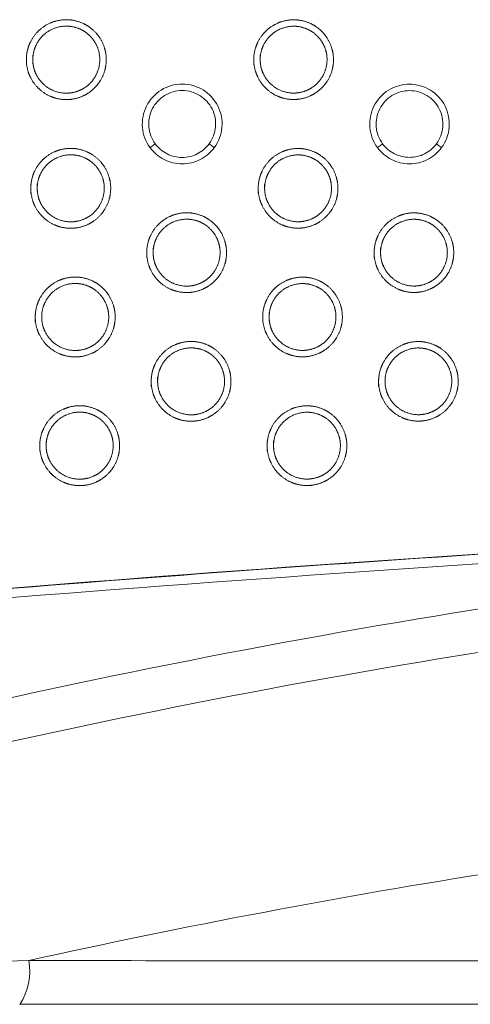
# Model space of a CAD drawing. Header units: millimetres. Extents: x 97 to 538, y 57 to 365.
# Tile 35 of 42: x 424 to 434, y 325 to 348. Entities that reach past the tile are written whole.
import ezdxf

# ---------------------------------------------------------------- set-up
doc = ezdxf.new("R2010")
doc.units = ezdxf.units.MM

msp = doc.modelspace()

# ---------------------------------------------------------------- linework, layer by layer
at = {"color": 7, "linetype": 'Continuous', "lineweight": 15, "flags": 128}
for points in [[(427.105, 345.244), (427.103, 345.242), (427.096, 345.238), (427.085, 345.229), (427.07, 345.218), (427.052, 345.205), (427.031, 345.189), (427.008, 345.172), (426.984, 345.155)], [(428.481, 345.155), (428.457, 345.173), (428.434, 345.19), (428.413, 345.205), (428.395, 345.219), (428.38, 345.23), (428.369, 345.238), (428.362, 345.243), (428.36, 345.244)], [(432.406, 345.245), (432.405, 345.244), (432.398, 345.239), (432.387, 345.231), (432.372, 345.22), (432.354, 345.206), (432.333, 345.191), (432.31, 345.174), (432.286, 345.156)], [(433.779, 345.156), (433.755, 345.174), (433.732, 345.191), (433.711, 345.207), (433.693, 345.22), (433.678, 345.231), (433.667, 345.239), (433.66, 345.244), (433.659, 345.245)]]:
    msp.add_lwpolyline(points, dxfattribs=at)
at = {"color": 7, "linetype": 'Continuous', "lineweight": 15}
for centre, radius, start, end in [((489.823, -495.441), 832.954, 93.00441, 95.529087), ((489.694, -495.441), 832.936, 92.995597, 94.89171), ((489.064, -495.522), 832.754, 92.952371, 95.477362), ((462.901, 151.611), 178.839, 95.3594, 102.51177), ((422.791, 325.955), 1.388, 326.1546, 10.291)]:
    msp.add_arc(centre, radius, start, end, dxfattribs=at)
for points, knots in [([(424.099, 347.084), (424.099, 347.33), (424.123, 347.451), (424.216, 347.677), (424.286, 347.78), (424.457, 347.952), (424.561, 348.021), (424.785, 348.114), (424.908, 348.139), (425.15, 348.139), (425.273, 348.115), (425.498, 348.022), (425.601, 347.954), (425.775, 347.78), (425.844, 347.678), (425.938, 347.452), (425.962, 347.331), (425.962, 347.086), (425.938, 346.965), (425.845, 346.739), (425.776, 346.636), (425.603, 346.462), (425.5, 346.393), (425.274, 346.3), (425.152, 346.276), (424.909, 346.276), (424.787, 346.3), (424.562, 346.393), (424.458, 346.462), (424.286, 346.634), (424.217, 346.737), (424.123, 346.963), (424.099, 347.084), (424.099, 347.33)], [-0.0625, -0.0625, 0, 0, 0.0625, 0.0625, 0.125, 0.125, 0.1875, 0.1875, 0.25, 0.25, 0.3125, 0.3125, 0.375, 0.375, 0.4375, 0.4375, 0.5, 0.5, 0.5625, 0.5625, 0.625, 0.625, 0.6875, 0.6875, 0.75, 0.75, 0.8125, 0.8125, 0.875, 0.875, 0.9375, 0.9375, 1, 1, 1.0625, 1.0625]), ([(429.401, 347.085), (429.401, 347.33), (429.425, 347.451), (429.519, 347.675), (429.587, 347.778), (429.759, 347.95), (429.862, 348.019), (430.086, 348.112), (430.208, 348.136), (430.45, 348.137), (430.572, 348.113), (430.797, 348.02), (430.9, 347.952), (431.073, 347.779), (431.142, 347.677), (431.235, 347.452), (431.26, 347.331), (431.26, 347.086), (431.236, 346.965), (431.143, 346.74), (431.074, 346.637), (430.901, 346.464), (430.799, 346.396), (430.574, 346.302), (430.452, 346.278), (430.21, 346.278), (430.087, 346.302), (429.863, 346.395), (429.76, 346.464), (429.588, 346.636), (429.519, 346.739), (429.425, 346.964), (429.401, 347.085), (429.401, 347.33)], [-0.0625, -0.0625, 0, 0, 0.0625, 0.0625, 0.125, 0.125, 0.1875, 0.1875, 0.25, 0.25, 0.3125, 0.3125, 0.375, 0.375, 0.4375, 0.4375, 0.5, 0.5, 0.5625, 0.5625, 0.625, 0.625, 0.6875, 0.6875, 0.75, 0.75, 0.8125, 0.8125, 0.875, 0.875, 0.9375, 0.9375, 1, 1, 1.0625, 1.0625]), ([(424.249, 347.311), (424.249, 347.104), (424.269, 347.002), (424.348, 346.813), (424.406, 346.726), (424.623, 346.51), (424.827, 346.425), (425.133, 346.426), (425.235, 346.446), (425.425, 346.525), (425.511, 346.582), (425.729, 346.801), (425.812, 347.003), (425.812, 347.414), (425.728, 347.616), (425.509, 347.834), (425.423, 347.891), (425.233, 347.969), (425.131, 347.989), (424.825, 347.989), (424.621, 347.904), (424.405, 347.688), (424.347, 347.601), (424.269, 347.412), (424.249, 347.311), (424.249, 347.104)], [-0.0625, -0.0625, 0, 0, 0.0625, 0.0625, 0.125, 0.125, 0.25, 0.25, 0.3125, 0.3125, 0.375, 0.375, 0.5, 0.5, 0.625, 0.625, 0.6875, 0.6875, 0.75, 0.75, 0.875, 0.875, 0.9375, 0.9375, 1, 1, 1.0625, 1.0625]), ([(429.551, 347.31), (429.551, 347.104), (429.571, 347.003), (429.65, 346.814), (429.708, 346.728), (429.924, 346.512), (430.128, 346.428), (430.433, 346.428), (430.535, 346.448), (430.723, 346.527), (430.809, 346.584), (431.027, 346.802), (431.11, 347.004), (431.11, 347.311), (431.089, 347.412), (431.011, 347.601), (430.953, 347.687), (430.807, 347.832), (430.722, 347.889), (430.533, 347.967), (430.431, 347.987), (430.126, 347.986), (429.923, 347.902), (429.707, 347.686), (429.649, 347.6), (429.571, 347.411), (429.551, 347.31), (429.551, 347.104)], [-0.0625, -0.0625, 0, 0, 0.0625, 0.0625, 0.125, 0.125, 0.25, 0.25, 0.3125, 0.3125, 0.375, 0.375, 0.5, 0.5, 0.5625, 0.5625, 0.625, 0.625, 0.6875, 0.6875, 0.75, 0.75, 0.875, 0.875, 0.9375, 0.9375, 1, 1, 1.0625, 1.0625]), ([(426.984, 345.155), (426.881, 345.293), (426.82, 345.459), (426.791, 345.798), (426.825, 345.974), (426.978, 346.279), (427.097, 346.409), (427.391, 346.59), (427.561, 346.638), (427.902, 346.638), (428.074, 346.59), (428.365, 346.411), (428.485, 346.281), (428.64, 345.975), (428.674, 345.8), (428.645, 345.46), (428.584, 345.294), (428.481, 345.155)], [0, 0, 0, 0, 0.125, 0.125, 0.25, 0.25, 0.375, 0.375, 0.5, 0.5, 0.625, 0.625, 0.75, 0.75, 0.875, 0.875, 1, 1, 1, 1]), ([(428.36, 345.244), (428.447, 345.361), (428.498, 345.5), (428.522, 345.785), (428.494, 345.932), (428.364, 346.188), (428.263, 346.297), (428.019, 346.447), (427.874, 346.488), (427.589, 346.488), (427.446, 346.447), (427.2, 346.296), (427.1, 346.186), (426.971, 345.931), (426.943, 345.784), (426.967, 345.499), (427.018, 345.36), (427.105, 345.244)], [0, 0, 0, 0, 0.125, 0.125, 0.25, 0.25, 0.375, 0.375, 0.5, 0.5, 0.625, 0.625, 0.75, 0.75, 0.875, 0.875, 1, 1, 1, 1]), ([(432.286, 345.156), (432.184, 345.294), (432.122, 345.459), (432.093, 345.798), (432.127, 345.973), (432.28, 346.277), (432.399, 346.407), (432.691, 346.587), (432.861, 346.635), (433.201, 346.636), (433.373, 346.587), (433.663, 346.409), (433.783, 346.279), (433.938, 345.974), (433.971, 345.799), (433.943, 345.461), (433.882, 345.295), (433.779, 345.156)], [0, 0, 0, 0, 0.125, 0.125, 0.25, 0.25, 0.375, 0.375, 0.5, 0.5, 0.625, 0.625, 0.75, 0.75, 0.875, 0.875, 1, 1, 1, 1]), ([(433.659, 345.245), (433.744, 345.362), (433.796, 345.501), (433.82, 345.785), (433.791, 345.931), (433.662, 346.187), (433.561, 346.295), (433.318, 346.445), (433.174, 346.486), (432.889, 346.485), (432.746, 346.445), (432.501, 346.294), (432.402, 346.185), (432.273, 345.93), (432.245, 345.783), (432.269, 345.499), (432.321, 345.361), (432.406, 345.245)], [0, 0, 0, 0, 0.125, 0.125, 0.25, 0.25, 0.375, 0.375, 0.5, 0.5, 0.625, 0.625, 0.75, 0.75, 0.875, 0.875, 1, 1, 1, 1]), ([(424.203, 344.084), (424.203, 344.33), (424.227, 344.451), (424.32, 344.677), (424.389, 344.78), (424.561, 344.952), (424.665, 345.021), (424.889, 345.114), (425.011, 345.139), (425.254, 345.139), (425.376, 345.115), (425.602, 345.022), (425.705, 344.954), (425.879, 344.78), (425.948, 344.678), (426.041, 344.452), (426.066, 344.331), (426.066, 344.086), (426.042, 343.965), (425.949, 343.739), (425.88, 343.636), (425.707, 343.462), (425.604, 343.393), (425.378, 343.3), (425.256, 343.276), (425.013, 343.276), (424.89, 343.3), (424.666, 343.393), (424.562, 343.462), (424.39, 343.634), (424.321, 343.737), (424.227, 343.963), (424.203, 344.084), (424.203, 344.33)], [-0.0625, -0.0625, 0, 0, 0.0625, 0.0625, 0.125, 0.125, 0.1875, 0.1875, 0.25, 0.25, 0.3125, 0.3125, 0.375, 0.375, 0.4375, 0.4375, 0.5, 0.5, 0.5625, 0.5625, 0.625, 0.625, 0.6875, 0.6875, 0.75, 0.75, 0.8125, 0.8125, 0.875, 0.875, 0.9375, 0.9375, 1, 1, 1.0625, 1.0625]), ([(428.481, 345.155), (428.394, 345.037), (428.281, 344.942), (428.023, 344.812), (427.878, 344.777), (427.588, 344.777), (427.443, 344.811), (427.184, 344.942), (427.071, 345.037), (426.984, 345.155)], [0, 0, 0, 0, 0.25, 0.25, 0.5, 0.5, 0.75, 0.75, 1, 1, 1, 1]), ([(427.105, 345.244), (427.177, 345.145), (427.273, 345.065), (427.49, 344.956), (427.612, 344.927), (427.855, 344.927), (427.976, 344.956), (428.192, 345.065), (428.288, 345.146), (428.36, 345.244)], [0, 0, 0, 0, 0.25, 0.25, 0.5, 0.5, 0.75, 0.75, 1, 1, 1, 1]), ([(429.505, 344.085), (429.505, 344.33), (429.529, 344.451), (429.622, 344.675), (429.691, 344.778), (429.863, 344.95), (429.966, 345.019), (430.19, 345.112), (430.312, 345.136), (430.554, 345.137), (430.676, 345.113), (430.901, 345.02), (431.003, 344.952), (431.177, 344.779), (431.245, 344.677), (431.339, 344.452), (431.363, 344.331), (431.364, 344.086), (431.34, 343.965), (431.247, 343.74), (431.178, 343.637), (431.005, 343.464), (430.903, 343.396), (430.678, 343.302), (430.556, 343.278), (430.313, 343.278), (430.191, 343.302), (429.967, 343.395), (429.863, 343.464), (429.692, 343.636), (429.623, 343.739), (429.529, 343.964), (429.505, 344.085), (429.505, 344.33)], [-0.0625, -0.0625, 0, 0, 0.0625, 0.0625, 0.125, 0.125, 0.1875, 0.1875, 0.25, 0.25, 0.3125, 0.3125, 0.375, 0.375, 0.4375, 0.4375, 0.5, 0.5, 0.5625, 0.5625, 0.625, 0.625, 0.6875, 0.6875, 0.75, 0.75, 0.8125, 0.8125, 0.875, 0.875, 0.9375, 0.9375, 1, 1, 1.0625, 1.0625]), ([(433.779, 345.156), (433.693, 345.039), (433.579, 344.944), (433.322, 344.814), (433.178, 344.779), (432.889, 344.779), (432.744, 344.814), (432.486, 344.944), (432.373, 345.039), (432.286, 345.156)], [0, 0, 0, 0, 0.25, 0.25, 0.5, 0.5, 0.75, 0.75, 1, 1, 1, 1]), ([(432.406, 345.245), (432.479, 345.147), (432.574, 345.067), (432.79, 344.958), (432.912, 344.929), (433.155, 344.929), (433.276, 344.958), (433.491, 345.067), (433.586, 345.148), (433.659, 345.245)], [0, 0, 0, 0, 0.25, 0.25, 0.5, 0.5, 0.75, 0.75, 1, 1, 1, 1]), ([(424.353, 344.311), (424.353, 344.104), (424.373, 344.002), (424.452, 343.813), (424.51, 343.726), (424.727, 343.51), (424.931, 343.426), (425.237, 343.426), (425.339, 343.446), (425.528, 343.525), (425.615, 343.582), (425.833, 343.801), (425.916, 344.003), (425.916, 344.311), (425.895, 344.413), (425.817, 344.602), (425.759, 344.688), (425.613, 344.834), (425.527, 344.891), (425.337, 344.969), (425.235, 344.989), (424.929, 344.989), (424.725, 344.904), (424.509, 344.688), (424.451, 344.601), (424.373, 344.412), (424.353, 344.311), (424.353, 344.104)], [-0.0625, -0.0625, 0, 0, 0.0625, 0.0625, 0.125, 0.125, 0.25, 0.25, 0.3125, 0.3125, 0.375, 0.375, 0.5, 0.5, 0.5625, 0.5625, 0.625, 0.625, 0.6875, 0.6875, 0.75, 0.75, 0.875, 0.875, 0.9375, 0.9375, 1, 1, 1.0625, 1.0625]), ([(429.655, 344.31), (429.655, 344.104), (429.675, 344.003), (429.754, 343.814), (429.812, 343.728), (430.028, 343.512), (430.231, 343.428), (430.536, 343.428), (430.639, 343.448), (430.827, 343.527), (430.913, 343.584), (431.131, 343.802), (431.214, 344.004), (431.213, 344.311), (431.193, 344.413), (431.114, 344.601), (431.057, 344.687), (430.911, 344.832), (430.825, 344.889), (430.637, 344.967), (430.534, 344.987), (430.23, 344.986), (430.027, 344.902), (429.811, 344.686), (429.753, 344.6), (429.675, 344.411), (429.655, 344.31), (429.655, 344.104)], [-0.0625, -0.0625, 0, 0, 0.0625, 0.0625, 0.125, 0.125, 0.25, 0.25, 0.3125, 0.3125, 0.375, 0.375, 0.5, 0.5, 0.5625, 0.5625, 0.625, 0.625, 0.6875, 0.6875, 0.75, 0.75, 0.875, 0.875, 0.9375, 0.9375, 1, 1, 1.0625, 1.0625]), ([(426.906, 342.584), (426.906, 342.83), (426.93, 342.951), (427.023, 343.176), (427.092, 343.279), (427.264, 343.451), (427.367, 343.52), (427.591, 343.613), (427.713, 343.638), (427.956, 343.638), (428.078, 343.614), (428.303, 343.521), (428.406, 343.453), (428.58, 343.28), (428.648, 343.177), (428.742, 342.952), (428.766, 342.831), (428.767, 342.586), (428.743, 342.465), (428.649, 342.239), (428.581, 342.137), (428.408, 341.963), (428.305, 341.895), (428.08, 341.801), (427.958, 341.777), (427.715, 341.777), (427.593, 341.801), (427.369, 341.894), (427.265, 341.963), (427.093, 342.135), (427.024, 342.238), (426.93, 342.464), (426.906, 342.584), (426.906, 342.83)], [-0.0625, -0.0625, 0, 0, 0.0625, 0.0625, 0.125, 0.125, 0.1875, 0.1875, 0.25, 0.25, 0.3125, 0.3125, 0.375, 0.375, 0.4375, 0.4375, 0.5, 0.5, 0.5625, 0.5625, 0.625, 0.625, 0.6875, 0.6875, 0.75, 0.75, 0.8125, 0.8125, 0.875, 0.875, 0.9375, 0.9375, 1, 1, 1.0625, 1.0625]), ([(427.056, 342.811), (427.056, 342.604), (427.076, 342.503), (427.155, 342.314), (427.213, 342.227), (427.429, 342.011), (427.633, 341.927), (427.939, 341.927), (428.041, 341.947), (428.23, 342.026), (428.316, 342.083), (428.534, 342.302), (428.617, 342.504), (428.616, 342.811), (428.596, 342.913), (428.517, 343.102), (428.46, 343.188), (428.314, 343.333), (428.228, 343.39), (428.039, 343.468), (427.937, 343.488), (427.631, 343.487), (427.428, 343.403), (427.212, 343.187), (427.154, 343.1), (427.076, 342.912), (427.056, 342.811), (427.056, 342.604)], [-0.0625, -0.0625, 0, 0, 0.0625, 0.0625, 0.125, 0.125, 0.25, 0.25, 0.3125, 0.3125, 0.375, 0.375, 0.5, 0.5, 0.5625, 0.5625, 0.625, 0.625, 0.6875, 0.6875, 0.75, 0.75, 0.875, 0.875, 0.9375, 0.9375, 1, 1, 1.0625, 1.0625]), ([(432.208, 342.585), (432.208, 342.83), (432.232, 342.95), (432.325, 343.175), (432.394, 343.278), (432.565, 343.449), (432.669, 343.518), (432.892, 343.611), (433.014, 343.635), (433.256, 343.635), (433.377, 343.612), (433.602, 343.519), (433.704, 343.451), (433.878, 343.278), (433.946, 343.176), (434.04, 342.951), (434.064, 342.83), (434.064, 342.587), (434.04, 342.466), (433.947, 342.24), (433.879, 342.138), (433.706, 341.965), (433.604, 341.897), (433.379, 341.804), (433.258, 341.779), (433.015, 341.779), (432.893, 341.804), (432.67, 341.896), (432.566, 341.965), (432.395, 342.136), (432.326, 342.239), (432.232, 342.464), (432.208, 342.585), (432.208, 342.83)], [-0.0625, -0.0625, 0, 0, 0.0625, 0.0625, 0.125, 0.125, 0.1875, 0.1875, 0.25, 0.25, 0.3125, 0.3125, 0.375, 0.375, 0.4375, 0.4375, 0.5, 0.5, 0.5625, 0.5625, 0.625, 0.625, 0.6875, 0.6875, 0.75, 0.75, 0.8125, 0.8125, 0.875, 0.875, 0.9375, 0.9375, 1, 1, 1.0625, 1.0625]), ([(432.358, 342.81), (432.358, 342.604), (432.378, 342.503), (432.457, 342.315), (432.515, 342.228), (432.73, 342.013), (432.934, 341.929), (433.238, 341.929), (433.34, 341.95), (433.528, 342.028), (433.614, 342.085), (433.832, 342.303), (433.915, 342.504), (433.914, 342.811), (433.894, 342.912), (433.815, 343.101), (433.758, 343.186), (433.612, 343.331), (433.527, 343.388), (433.338, 343.466), (433.236, 343.486), (432.932, 343.485), (432.729, 343.401), (432.514, 343.185), (432.456, 343.099), (432.378, 342.911), (432.358, 342.81), (432.358, 342.604)], [-0.0625, -0.0625, 0, 0, 0.0625, 0.0625, 0.125, 0.125, 0.25, 0.25, 0.3125, 0.3125, 0.375, 0.375, 0.5, 0.5, 0.5625, 0.5625, 0.625, 0.625, 0.6875, 0.6875, 0.75, 0.75, 0.875, 0.875, 0.9375, 0.9375, 1, 1, 1.0625, 1.0625]), ([(424.307, 341.084), (424.307, 341.33), (424.331, 341.451), (424.424, 341.677), (424.493, 341.78), (424.665, 341.952), (424.769, 342.021), (424.993, 342.114), (425.115, 342.139), (425.358, 342.139), (425.48, 342.115), (425.706, 342.022), (425.809, 341.954), (425.983, 341.78), (426.051, 341.678), (426.145, 341.452), (426.17, 341.331), (426.17, 341.086), (426.146, 340.965), (426.052, 340.739), (425.984, 340.636), (425.81, 340.462), (425.708, 340.394), (425.482, 340.3), (425.36, 340.276), (425.117, 340.276), (424.994, 340.3), (424.77, 340.393), (424.666, 340.462), (424.494, 340.634), (424.425, 340.737), (424.331, 340.963), (424.307, 341.084), (424.307, 341.33)], [-0.0625, -0.0625, 0, 0, 0.0625, 0.0625, 0.125, 0.125, 0.1875, 0.1875, 0.25, 0.25, 0.3125, 0.3125, 0.375, 0.375, 0.4375, 0.4375, 0.5, 0.5, 0.5625, 0.5625, 0.625, 0.625, 0.6875, 0.6875, 0.75, 0.75, 0.8125, 0.8125, 0.875, 0.875, 0.9375, 0.9375, 1, 1, 1.0625, 1.0625]), ([(429.609, 341.085), (429.609, 341.33), (429.633, 341.451), (429.726, 341.675), (429.795, 341.778), (429.966, 341.95), (430.07, 342.019), (430.293, 342.112), (430.416, 342.136), (430.658, 342.137), (430.78, 342.113), (431.005, 342.02), (431.107, 341.952), (431.281, 341.779), (431.349, 341.677), (431.443, 341.452), (431.467, 341.331), (431.467, 341.086), (431.443, 340.965), (431.35, 340.74), (431.282, 340.637), (431.109, 340.464), (431.006, 340.396), (430.781, 340.302), (430.66, 340.278), (430.417, 340.278), (430.295, 340.302), (430.071, 340.395), (429.967, 340.464), (429.796, 340.636), (429.727, 340.739), (429.633, 340.964), (429.609, 341.085), (429.609, 341.33)], [-0.0625, -0.0625, 0, 0, 0.0625, 0.0625, 0.125, 0.125, 0.1875, 0.1875, 0.25, 0.25, 0.3125, 0.3125, 0.375, 0.375, 0.4375, 0.4375, 0.5, 0.5, 0.5625, 0.5625, 0.625, 0.625, 0.6875, 0.6875, 0.75, 0.75, 0.8125, 0.8125, 0.875, 0.875, 0.9375, 0.9375, 1, 1, 1.0625, 1.0625]), ([(424.457, 341.311), (424.457, 341.104), (424.477, 341.002), (424.556, 340.813), (424.614, 340.726), (424.83, 340.51), (425.035, 340.426), (425.341, 340.426), (425.443, 340.446), (425.632, 340.525), (425.718, 340.582), (425.937, 340.801), (426.02, 341.003), (426.02, 341.311), (425.999, 341.413), (425.92, 341.602), (425.863, 341.688), (425.717, 341.834), (425.63, 341.891), (425.441, 341.969), (425.339, 341.989), (425.033, 341.989), (424.829, 341.904), (424.613, 341.688), (424.555, 341.601), (424.477, 341.412), (424.457, 341.311), (424.457, 341.104)], [-0.0625, -0.0625, 0, 0, 0.0625, 0.0625, 0.125, 0.125, 0.25, 0.25, 0.3125, 0.3125, 0.375, 0.375, 0.5, 0.5, 0.5625, 0.5625, 0.625, 0.625, 0.6875, 0.6875, 0.75, 0.75, 0.875, 0.875, 0.9375, 0.9375, 1, 1, 1.0625, 1.0625]), ([(429.759, 341.31), (429.759, 341.104), (429.779, 341.003), (429.858, 340.814), (429.916, 340.728), (430.132, 340.512), (430.335, 340.428), (430.64, 340.428), (430.742, 340.449), (430.931, 340.527), (431.017, 340.584), (431.235, 340.802), (431.318, 341.004), (431.317, 341.311), (431.297, 341.413), (431.218, 341.601), (431.161, 341.687), (431.015, 341.832), (430.929, 341.889), (430.74, 341.967), (430.638, 341.987), (430.334, 341.986), (430.13, 341.902), (429.915, 341.686), (429.857, 341.6), (429.779, 341.411), (429.759, 341.31), (429.759, 341.104)], [-0.0625, -0.0625, 0, 0, 0.0625, 0.0625, 0.125, 0.125, 0.25, 0.25, 0.3125, 0.3125, 0.375, 0.375, 0.5, 0.5, 0.5625, 0.5625, 0.625, 0.625, 0.6875, 0.6875, 0.75, 0.75, 0.875, 0.875, 0.9375, 0.9375, 1, 1, 1.0625, 1.0625]), ([(427.01, 339.585), (427.01, 339.83), (427.034, 339.951), (427.127, 340.176), (427.196, 340.279), (427.368, 340.451), (427.471, 340.52), (427.695, 340.613), (427.817, 340.637), (428.06, 340.638), (428.182, 340.614), (428.407, 340.521), (428.51, 340.453), (428.684, 340.28), (428.752, 340.177), (428.846, 339.952), (428.87, 339.831), (428.871, 339.586), (428.846, 339.465), (428.753, 339.239), (428.685, 339.137), (428.511, 338.963), (428.409, 338.895), (428.184, 338.801), (428.062, 338.777), (427.819, 338.777), (427.697, 338.801), (427.472, 338.894), (427.369, 338.963), (427.197, 339.135), (427.128, 339.238), (427.034, 339.464), (427.01, 339.585), (427.01, 339.83)], [-0.0625, -0.0625, 0, 0, 0.0625, 0.0625, 0.125, 0.125, 0.1875, 0.1875, 0.25, 0.25, 0.3125, 0.3125, 0.375, 0.375, 0.4375, 0.4375, 0.5, 0.5, 0.5625, 0.5625, 0.625, 0.625, 0.6875, 0.6875, 0.75, 0.75, 0.8125, 0.8125, 0.875, 0.875, 0.9375, 0.9375, 1, 1, 1.0625, 1.0625]), ([(427.16, 339.811), (427.16, 339.604), (427.18, 339.503), (427.259, 339.314), (427.317, 339.227), (427.533, 339.011), (427.737, 338.927), (428.042, 338.927), (428.145, 338.947), (428.334, 339.026), (428.42, 339.083), (428.638, 339.302), (428.721, 339.504), (428.72, 339.811), (428.7, 339.913), (428.621, 340.102), (428.564, 340.188), (428.418, 340.333), (428.332, 340.39), (428.143, 340.468), (428.04, 340.488), (427.735, 340.487), (427.532, 340.403), (427.316, 340.187), (427.258, 340.1), (427.18, 339.912), (427.16, 339.811), (427.16, 339.604)], [-0.0625, -0.0625, 0, 0, 0.0625, 0.0625, 0.125, 0.125, 0.25, 0.25, 0.3125, 0.3125, 0.375, 0.375, 0.5, 0.5, 0.5625, 0.5625, 0.625, 0.625, 0.6875, 0.6875, 0.75, 0.75, 0.875, 0.875, 0.9375, 0.9375, 1, 1, 1.0625, 1.0625]), ([(432.312, 339.585), (432.312, 339.83), (432.336, 339.95), (432.429, 340.175), (432.498, 340.278), (432.669, 340.449), (432.773, 340.518), (432.996, 340.611), (433.118, 340.635), (433.36, 340.635), (433.481, 340.612), (433.706, 340.519), (433.808, 340.451), (433.982, 340.278), (434.05, 340.176), (434.143, 339.951), (434.168, 339.83), (434.168, 339.587), (434.144, 339.466), (434.051, 339.24), (433.983, 339.138), (433.81, 338.965), (433.708, 338.897), (433.483, 338.804), (433.361, 338.78), (433.119, 338.779), (432.997, 338.804), (432.774, 338.896), (432.67, 338.965), (432.499, 339.136), (432.43, 339.239), (432.336, 339.464), (432.312, 339.585), (432.312, 339.83)], [-0.0625, -0.0625, 0, 0, 0.0625, 0.0625, 0.125, 0.125, 0.1875, 0.1875, 0.25, 0.25, 0.3125, 0.3125, 0.375, 0.375, 0.4375, 0.4375, 0.5, 0.5, 0.5625, 0.5625, 0.625, 0.625, 0.6875, 0.6875, 0.75, 0.75, 0.8125, 0.8125, 0.875, 0.875, 0.9375, 0.9375, 1, 1, 1.0625, 1.0625]), ([(432.462, 339.81), (432.462, 339.604), (432.482, 339.503), (432.561, 339.315), (432.619, 339.229), (432.834, 339.013), (433.038, 338.929), (433.342, 338.929), (433.444, 338.95), (433.632, 339.028), (433.718, 339.085), (433.936, 339.303), (434.018, 339.504), (434.018, 339.811), (433.997, 339.912), (433.919, 340.101), (433.862, 340.186), (433.716, 340.331), (433.63, 340.388), (433.442, 340.465), (433.34, 340.485), (433.036, 340.485), (432.833, 340.401), (432.618, 340.185), (432.56, 340.099), (432.482, 339.911), (432.462, 339.81), (432.462, 339.604)], [-0.0625, -0.0625, 0, 0, 0.0625, 0.0625, 0.125, 0.125, 0.25, 0.25, 0.3125, 0.3125, 0.375, 0.375, 0.5, 0.5, 0.5625, 0.5625, 0.625, 0.625, 0.6875, 0.6875, 0.75, 0.75, 0.875, 0.875, 0.9375, 0.9375, 1, 1, 1.0625, 1.0625]), ([(424.411, 338.084), (424.411, 338.33), (424.435, 338.451), (424.528, 338.676), (424.597, 338.78), (424.769, 338.952), (424.873, 339.021), (425.097, 339.114), (425.219, 339.139), (425.462, 339.139), (425.584, 339.115), (425.81, 339.022), (425.912, 338.954), (426.087, 338.78), (426.155, 338.678), (426.249, 338.452), (426.273, 338.331), (426.274, 338.086), (426.25, 337.965), (426.156, 337.739), (426.088, 337.636), (425.914, 337.462), (425.811, 337.394), (425.586, 337.3), (425.464, 337.276), (425.221, 337.276), (425.098, 337.3), (424.874, 337.393), (424.77, 337.462), (424.598, 337.634), (424.528, 337.738), (424.435, 337.963), (424.411, 338.084), (424.411, 338.33)], [-0.0625, -0.0625, 0, 0, 0.0625, 0.0625, 0.125, 0.125, 0.1875, 0.1875, 0.25, 0.25, 0.3125, 0.3125, 0.375, 0.375, 0.4375, 0.4375, 0.5, 0.5, 0.5625, 0.5625, 0.625, 0.625, 0.6875, 0.6875, 0.75, 0.75, 0.8125, 0.8125, 0.875, 0.875, 0.9375, 0.9375, 1, 1, 1.0625, 1.0625]), ([(429.713, 338.085), (429.713, 338.33), (429.737, 338.45), (429.83, 338.675), (429.899, 338.778), (430.07, 338.95), (430.174, 339.019), (430.397, 339.112), (430.519, 339.136), (430.762, 339.137), (430.883, 339.113), (431.108, 339.02), (431.211, 338.952), (431.385, 338.779), (431.453, 338.677), (431.547, 338.452), (431.571, 338.331), (431.571, 338.087), (431.547, 337.965), (431.454, 337.74), (431.386, 337.637), (431.213, 337.464), (431.11, 337.396), (430.885, 337.303), (430.763, 337.278), (430.521, 337.278), (430.399, 337.303), (430.175, 337.395), (430.071, 337.464), (429.9, 337.636), (429.831, 337.739), (429.737, 337.964), (429.713, 338.085), (429.713, 338.33)], [-0.0625, -0.0625, 0, 0, 0.0625, 0.0625, 0.125, 0.125, 0.1875, 0.1875, 0.25, 0.25, 0.3125, 0.3125, 0.375, 0.375, 0.4375, 0.4375, 0.5, 0.5, 0.5625, 0.5625, 0.625, 0.625, 0.6875, 0.6875, 0.75, 0.75, 0.8125, 0.8125, 0.875, 0.875, 0.9375, 0.9375, 1, 1, 1.0625, 1.0625]), ([(424.561, 338.311), (424.561, 338.104), (424.581, 338.003), (424.66, 337.813), (424.718, 337.726), (424.934, 337.51), (425.139, 337.426), (425.444, 337.426), (425.547, 337.446), (425.736, 337.525), (425.822, 337.582), (426.041, 337.801), (426.124, 338.003), (426.123, 338.311), (426.103, 338.413), (426.024, 338.602), (425.967, 338.688), (425.82, 338.834), (425.734, 338.891), (425.545, 338.969), (425.442, 338.989), (425.137, 338.988), (424.933, 338.904), (424.717, 338.688), (424.659, 338.601), (424.581, 338.412), (424.561, 338.311), (424.561, 338.104)], [-0.0625, -0.0625, 0, 0, 0.0625, 0.0625, 0.125, 0.125, 0.25, 0.25, 0.3125, 0.3125, 0.375, 0.375, 0.5, 0.5, 0.5625, 0.5625, 0.625, 0.625, 0.6875, 0.6875, 0.75, 0.75, 0.875, 0.875, 0.9375, 0.9375, 1, 1, 1.0625, 1.0625]), ([(429.863, 338.31), (429.863, 338.104), (429.883, 338.003), (429.962, 337.814), (430.02, 337.728), (430.236, 337.512), (430.439, 337.428), (430.744, 337.428), (430.846, 337.449), (431.035, 337.527), (431.121, 337.584), (431.339, 337.802), (431.421, 338.004), (431.421, 338.311), (431.4, 338.412), (431.322, 338.601), (431.265, 338.687), (431.119, 338.832), (431.033, 338.889), (430.844, 338.967), (430.742, 338.987), (430.437, 338.986), (430.234, 338.902), (430.019, 338.686), (429.961, 338.6), (429.883, 338.411), (429.863, 338.31), (429.863, 338.104)], [-0.0625, -0.0625, 0, 0, 0.0625, 0.0625, 0.125, 0.125, 0.25, 0.25, 0.3125, 0.3125, 0.375, 0.375, 0.5, 0.5, 0.5625, 0.5625, 0.625, 0.625, 0.6875, 0.6875, 0.75, 0.75, 0.875, 0.875, 0.9375, 0.9375, 1, 1, 1.0625, 1.0625]), ([(421.501, 330.8), (426.118, 331.877), (430.777, 332.786), (440.139, 334.246), (444.844, 334.797), (449.571, 335.164)], [0, 0, 0, 0, 0.5, 0.5, 1, 1, 1, 1]), ([(424.157, 326.203), (421.304, 326.108), (418.491, 326.003), (414.359, 325.834), (412.999, 325.776), (411.004, 325.686), (410.345, 325.655), (409.05, 325.594), (408.413, 325.562), (407.79, 325.531)], [0, 0, 0, 0, 0.5, 0.5, 0.75, 0.75, 0.875, 0.875, 1, 1, 1, 1]), ([(446.199, 326.185), (442.494, 326.187), (438.801, 326.189), (431.449, 326.195), (427.793, 326.199), (424.157, 326.203)], [0, 0, 0, 0, 0.5, 0.5, 1, 1, 1, 1])]:
    msp.add_open_spline(points, degree=3, knots=knots, dxfattribs=at)
for points in [[(449.707, 336.177), (440.116, 335.444), (430.64, 333.959), (421.273, 331.774)], [(423.944, 325.183), (431.176, 325.183), (438.473, 325.183), (445.84, 325.183)]]:
    msp.add_open_spline(points, degree=3, dxfattribs=at)

doc.saveas('drawing.dxf')
